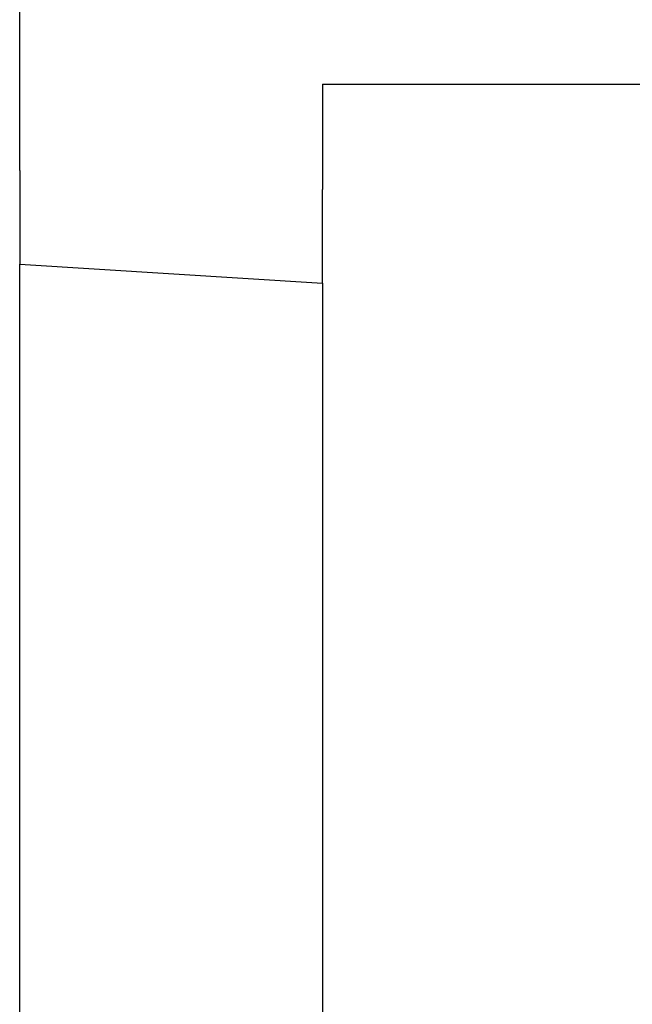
# Model space of a CAD drawing. Header units: millimetres. Extents: x 7187 to 8806, y -3756 to -2918.
# Tile 120 of 250: x 7692.54 to 7695.75, y -3237.41 to -3232.25. Entities that reach past the tile are written whole.
import ezdxf

# ---------------------------------------------------------------- set-up
doc = ezdxf.new("R2010")
doc.units = ezdxf.units.MM
doc.header["$LTSCALE"] = 3

msp = doc.modelspace()

# ---------------------------------------------------------------- linework, layer by layer
at = {"linetype": 'Continuous', "lineweight": 30}
for p, q in [((7692.5405, -3233.0445), (7692.5405, -3223.8082)), ((7694.1278, -3232.593), (7698.4929, -3232.593)), ((7694.1278, -3232.593), (7694.1278, -3233.1445)), ((7692.5405, -3233.0445), (7692.5405, -3233.5347)), ((7694.1278, -3233.6347), (7694.1278, -3233.1445)), ((7692.5405, -3233.5347), (7694.1278, -3233.6347)), ((7692.5405, -3239.2902), (7692.5405, -3233.5347)), ((7694.1278, -3233.6347), (7694.1278, -3239.1902))]:
    msp.add_line(p, q, dxfattribs=at)

doc.saveas('drawing.dxf')
